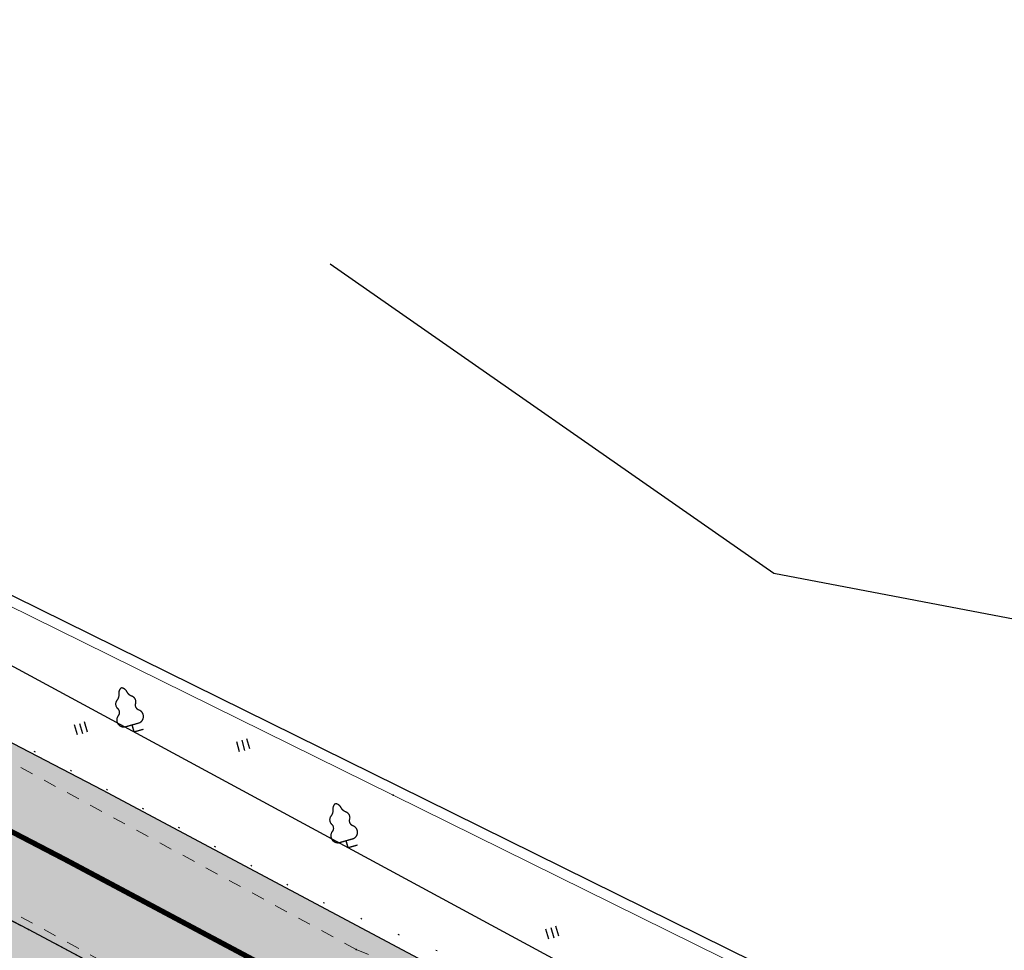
# Model space of a CAD drawing. Extents: x 4085 to 16488, y -65 to 12615.
# Tile 145 of 230: x 15254 to 15329, y 10650 to 10720. Entities that reach past the tile are written whole.
import ezdxf
from ezdxf.xclip import XClip

# ---------------------------------------------------------------- set-up
doc = ezdxf.new("R2010")
doc.units = 0
doc.header["$MEASUREMENT"] = 0
doc.header["$XCLIPFRAME"] = 0
for name, pattern in [('ACAD_ISO03W100', [30, 12, -18]), ('CONTI', [0]), ('STRIHSMALL', [1, 0.5, -0.5]), ('Д_ТРОТ_ТРУБА', [3, 1.5, -1.5]), ('Контура низ откосов  Штриховая 0.1-0.5 - - - - - - -', [0.6, 0.1, -0.5]), ('РА_КОНТУРЫ', [1.5, 0, -1.5])]:
    doc.linetypes.add(name, pattern=pattern)
doc.layers.get('0').update_dxf_attribs({"color": 250, "linetype": 'CONTI'})
for name, color, linetype in [('(013) Газ', 30, 'ИК_Газопровод -------г--------'), ('(025) Дорога', 7, 'Continuous'), ('(035) Откосы', 7, 'Continuous'), ('(036) Растительность', 7, 'Continuous'), ('(037) Контуры', 7, 'Контура низ откосов  Штриховая 0.1-0.5 - - - - - - -'), ('(038) Деревья', 7, 'Continuous'), ('(040) Ограда', 7, 'Continuous'), ('PI_TTDEFAULT', 5, 'CONTI')]:
    doc.layers.add(name, color=color, linetype=linetype)
doc.layers.add('.', color=7, linetype='Continuous', lineweight=15)
doc.layers.add('0ZG - GOR-INCE', color=5, linetype='Continuous', lineweight=15)
doc.styles.get("Standard").update_dxf_attribs({"font": 'times.ttf'})
doc.linetypes.add('ИК_Газопровод -------г--------', pattern='A,9,-0.6,["Г",Standard,S=1.199999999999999,R=0,X=0,Y=-0.6],-1.199999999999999', length=10.8)
doc.linetypes.add('ОГРАДА_ГЛИН', pattern='A,4,["|",Standard,S=0.8,R=0,X=0,Y=-0.8],0.5,["|",Standard,S=0.8,R=0,X=0,Y=-0.8],3.5', length=8)
doc.linetypes.add('ОТКОСЫ_НЕУКР', pattern='A,0.5,["|",Standard,S=1.199999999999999,R=0,X=0,Y=-1.199999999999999],1,["|",Standard,S=0.5,R=0,X=0,Y=-0.5],0.5', length=2)

# ---------------------------------------------------------------- blocks, each defined once
blk = doc.blocks.new('karagach')
at = {"const_width": 0.05}
for points in [[(-0.2773297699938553, 1.34575883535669, 0.1815668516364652), (-0.1561399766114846, 1.545714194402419, 0.3030035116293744)], [(4e-16, 1.75, 0.2460341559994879), (-0.1561399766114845, 1.545714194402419, 0.4890786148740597)], [(-4e-16, 1.75, -0.2460341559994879), (0.1561399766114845, 1.545714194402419, -0.4890786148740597)], [(0.2773297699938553, 1.34575883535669, -0.1815668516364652), (0.1561399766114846, 1.545714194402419, -0.3030035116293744)], [(-0.2773297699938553, 1.34575883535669, 0.4308529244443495), (-0.3405593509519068, 1.003729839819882, 0.5482763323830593)], [(0.2773297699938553, 1.34575883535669, -0.4308529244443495), (0.3405593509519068, 1.003729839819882, -0.5482763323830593)], [(-0.4195962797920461, 0.7458925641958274, 0.6269492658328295), (-0.2911661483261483, 0.2749118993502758, 0.7024651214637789)], [(-0.4195962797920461, 0.7458925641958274, 0.3836029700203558), (-0.3405593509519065, 1.003729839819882, 0.3529123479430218)], [(0.4195962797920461, 0.7458925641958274, -0.6269492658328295), (0.2911661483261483, 0.2749118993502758, -0.7024651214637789)], [(0.4195962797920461, 0.7458925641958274, -0.3836029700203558), (0.3405593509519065, 1.003729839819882, -0.3529123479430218)]]:
    blk.add_lwpolyline(points, format="xyb", dxfattribs=at)
for points in [[(0, 0.2749118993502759), (-0.2911661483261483, 0.2749118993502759)], [(0, 0), (0, 0.2749118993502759)], [(0, 0.2749118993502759), (0.2911661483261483, 0.2749118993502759)], [(0, 0), (0.375, 0)]]:
    blk.add_lwpolyline(points, dxfattribs=at)
blk.add_lwpolyline([(0, 0), (0, 0.2749118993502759)])
blk = doc.blocks.new('I04020')
for p, q in [((-0.8, 0), (-0.8, 1.599999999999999)), ((0, 1.599999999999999), (0, 0)), ((0.8, 0), (0.8, 1.599999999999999))]:
    blk.add_line(p, q)
blk = doc.blocks.new('DWQDWQDWQDW')
at = {"layer": '(013) Газ', "color": 253, "elevation": -293.957, "flags": 128}
blk.add_lwpolyline([(16593.83506903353, 8974.110468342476), (16588.96545963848, 8968.736761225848), (16632.98667265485, 8943.083242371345), (16704.89038168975, 8901.987053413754), (16713.49512867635, 8898.601605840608), (16716.29561868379, 8902.06056614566), (16753.91639659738, 8891.037372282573), (16792.22739751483, 8888.710553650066), (16830.89549945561, 8890.879287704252), (16830.50853180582, 8918.83143865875)], dxfattribs=at)
at = {"layer": '(025) Дорога', "color": 253, "linetype": 'Д_ТРОТ_ТРУБА', "elevation": -0.4010000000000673, "flags": 128}
blk.add_lwpolyline([(16566.95710446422, 8968.774648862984), (16581.35964468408, 8962.579843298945), (16593.92467366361, 8956.537509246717), (16606.68271899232, 8949.315799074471), (16619.4903360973, 8941.466356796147), (16632.3521543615, 8933.527680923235), (16644.7375996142, 8925.950764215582), (16657.88819308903, 8918.769131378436), (16670.94665096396, 8911.584201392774), (16683.91161958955, 8904.281972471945), (16697.34266377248, 8897.96886783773), (16711.11165083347, 8892.342929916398), (16724.9216501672, 8887.512931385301), (16739.10714151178, 8883.503847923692), (16753.61875502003, 8880.664484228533), (16784.58704305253, 8877.32039776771), (16810.58901265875, 8875.154393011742), (16851.88239628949, 8872.593959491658), (16870.9045429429, 8873.190305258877), (16896.32836116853, 8876.784183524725), (16922.73497409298, 8884.704644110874), (16937.64509330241, 8890.028293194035), (16946.15470516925, 8892.230724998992), (16961.10083296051, 8897.336424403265), (16974.97421041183, 8903.031104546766), (16988.47571634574, 8909.838002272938), (17001.44256465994, 8917.787105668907), (17014.22299669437, 8926.21469412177), (17017.81314260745, 8929.256083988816)], dxfattribs=at)
at = {"layer": '(035) Откосы', "color": 253, "linetype": 'ОТКОСЫ_НЕУКР', "ltscale": 1.5, "elevation": -0.6170000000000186, "flags": 128}
blk.add_lwpolyline([(16558.5057981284, 8947.923890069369), (16570.5046772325, 8949.724222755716, -0.07915573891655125), (16598.80300798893, 8943.871106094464), (16621.18356835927, 8930.898729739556, 0.02194457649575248), (16680.95001576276, 8895.046507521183, 0.0148987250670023), (16724.03171714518, 8878.684308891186), (16739.45308839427, 8875.20530978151)], format="xyb", dxfattribs=at)
at = {"layer": '(037) Контуры', "color": 253, "linetype": 'РА_КОНТУРЫ', "elevation": -0.08299999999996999, "flags": 128}
blk.add_lwpolyline([(16706.22616431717, 8901.46150373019), (16681.79908186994, 8912.50398653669), (16644.33768582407, 8933.39185279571), (16631.16845834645, 8941.231427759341), (16629.11724596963, 8942.433371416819), (16630.20438717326, 8945.342606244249), (16634.77585827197, 8945.563294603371)], dxfattribs=at)
at = {"layer": '(040) Ограда', "color": 253, "linetype": 'ОГРАДА_ГЛИН', "ltscale": 0.5, "elevation": -0.08299999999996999, "flags": 128}
blk.add_lwpolyline([(16638.84357138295, 8952.478358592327), (16634.09116739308, 8943.390887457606), (16685.11549890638, 8916.714292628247), (16707.7788689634, 8904.853836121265)], dxfattribs=at)
at = {"color": 253, "linetype": 'STRIHSMALL'}
for points, elevation in [([(16554.28483647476, 8974.483620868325), (16576.40615039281, 8964.951766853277), (16623.02090019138, 8939.52994657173), (16681.32542997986, 8905.920565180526)], -0.3090000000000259), ([(16683.38293585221, 8910.534855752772), (16628.14926993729, 8942.182328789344)], -0.1080000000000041), ([(16683.38293585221, 8910.534855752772), (16713.86271344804, 8896.817288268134), (16737.53588446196, 8889.268521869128), (16798.08475644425, 8881.262483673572), (16829.05295367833, 8879.045837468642), (16831.14934190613, 8881.717680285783), (16831.25646008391, 8899.907069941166), (16831.3587894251, 8917.283282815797)], -0.1080000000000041)]:
    blk.add_lwpolyline(points, dxfattribs=dict(at, elevation=elevation))
at = {"color": 253, "linetype": 'Continuous', "elevation": -0.08299999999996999}
blk.add_lwpolyline([(16638.48911539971, 8952.663725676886), (16633.55132377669, 8943.221759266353), (16684.93017111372, 8916.359816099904), (16707.59339910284, 8904.499433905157)], dxfattribs=at)
at = {"color": 253, "linetype": 'Continuous', "elevation": -0.6170000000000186}
for points in [[(16558.80255977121, 8945.946029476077), (16570.6070005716, 8947.717188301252, -0.07815532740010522), (16597.94249155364, 8942.058203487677), (16620.12967143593, 8929.197915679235, 0.02195865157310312), (16680.08866086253, 8893.238522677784, 0.01496813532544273), (16723.48298193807, 8876.757839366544), (16750.88513959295, 8870.57602320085), (16790.77832134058, 8867.279309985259), (16872.31370058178, 8863.893621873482), (16895.15054692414, 8864.321306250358), (16944.32124811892, 8880.133131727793), (16994.43535242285, 8899.563749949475), (17012.77464116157, 8910.375999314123), (17023.26825659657, 8917.9292242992)], [(16562.18063359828, 8941.934712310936), (16579.37002182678, 8942.908548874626), (16596.98241794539, 8939.147166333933), (16618.54894594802, 8926.646625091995, 0.02197958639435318), (16678.79663357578, 8890.526571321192, 0.01507167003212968), (16722.66014219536, 8873.868075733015), (16750.42929275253, 8867.603467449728), (16790.58345219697, 8864.285187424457, 0.01330051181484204), (16847.98186172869, 8863.082048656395), (16895.37651316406, 8862.057228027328), (16949.57757229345, 8880.2725550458, 0.04650476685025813), (16996.14201924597, 8896.840733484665), (17017.23438593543, 8907.707821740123), (17025.51246180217, 8912.472396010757)]]:
    blk.add_lwpolyline(points, format="xyb", dxfattribs=at)
at = {"layer": 'PI_TTDEFAULT', "color": 253}
for p in [(16684.93017111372, 8916.359816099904, -0.1979999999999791), (16670.94665096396, 8911.584201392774, -0.2770000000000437), (16683.38293585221, 8910.534855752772, -0.1080000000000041)]:
    blk.add_point(p, dxfattribs=at)
at = {"layer": '(036) Растительность', "color": 253, "linetype": 'Continuous', "extrusion": (-0.01063456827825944, -0.002758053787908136, 0.9999396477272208), "xscale": 0.25, "yscale": 0.25, "zscale": 0.25, "rotation": 14.53837778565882}
for p in [(16669.1011424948, 8917.649430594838, -495.8524575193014), (16675.24962523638, 8916.860972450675, -495.915673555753), (16686.83315994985, 8909.464691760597, -496.0184679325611)]:
    blk.add_blockref('I04020', p, dxfattribs=at)
at = {"layer": '(038) Деревья', "color": 253, "linetype": 'Continuous', "extrusion": (-0.01063456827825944, -0.002758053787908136, 0.9999396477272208), "rotation": 14.53837778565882}
for p in [(16671.06170893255, 8917.662271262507, -495.8711466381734), (16679.09421198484, 8913.070858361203, -495.943910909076)]:
    blk.add_blockref('karagach', p, dxfattribs=at)
blk = doc.blocks.new('A$C10aa157c')
at = {"layer": '.', "linetype": 'Continuous', "lineweight": 30}
h = blk.add_hatch(color=250, dxfattribs=at)
h.dxf.hatch_style = 1
h.set_gradient(color1=(51, 51, 51), color2=(51, 51, 51), one_color=1, tint=0.2000000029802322)
h.paths.add_polyline_path([(126.3564412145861, 68.20969362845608), (126.3564412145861, 60.14543646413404), (119.190363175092, 53.78011422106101), (110.3653580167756, 45.94123759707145), (106.847521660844, 42.81649322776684), (94.26823584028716, 34.09151423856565), (81.49136426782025, 25.8405171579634), (68.1531967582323, 18.71887362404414), (54.41717788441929, 12.70042121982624), (39.59489175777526, 7.245631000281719), (31.13926828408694, 4.844249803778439), (16.35809187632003, -0.8275857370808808), (-9.85552003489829, -9.365117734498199), (-35.18806824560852, -13.55421015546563), (-54.19099913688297, -14.59647169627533), (-95.5330705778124, -13.00509478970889), (-121.5786835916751, -11.4494461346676), (-152.6168759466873, -8.83250263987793), (-167.191083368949, -6.334225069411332), (-181.4666888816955, -2.658901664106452), (-195.3861565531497, 1.845916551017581), (-209.283288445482, 7.147417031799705), (-222.8586848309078, 13.14382019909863), (-235.9913293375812, 20.1400053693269), (-249.2146866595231, 27.01673148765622), (-262.5300769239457, 33.8880007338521), (-275.0897990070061, 41.17238829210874), (-288.1342465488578, 48.80726432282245), (-301.1224152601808, 56.35420234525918), (-314.0463051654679, 63.27474337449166), (-326.7495747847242, 69.02075895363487), (-341.2934258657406, 74.8761134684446), (-369.0938269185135, 86.0685550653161), (-366.8530132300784, 91.63441115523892), (-339.0526121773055, 80.44196955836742), (-324.3917479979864, 74.53950556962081), (-311.3907699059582, 68.65882879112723), (-298.1981247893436, 61.59437354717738), (-285.1116180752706, 53.99029499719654), (-272.0692668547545, 46.35664593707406), (-259.6474788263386, 39.15225737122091), (-246.4547890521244, 32.34430644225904), (-233.1965844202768, 25.44945819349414), (-220.2324603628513, 18.54304932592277), (-207.0003452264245, 12.69827729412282), (-193.3918239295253, 7.506876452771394), (-179.793426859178, 3.105967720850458), (-165.9341270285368, -0.4621757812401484), (-151.8565753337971, -2.875317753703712), (-121.1477076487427, -5.464494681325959), (-95.23877946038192, -7.011979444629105), (-54.24000764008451, -8.590141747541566), (-35.84375756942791, -7.581155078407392), (-11.28211946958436, -3.519543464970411), (14.35296780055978, 4.829568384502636), (29.24111810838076, 10.54245196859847), (37.73652797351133, 12.955132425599), (52.17507667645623, 18.26870238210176), (65.53231555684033, 24.12119189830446), (78.44565693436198, 31.01600815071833), (90.93007085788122, 39.07814309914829), (103.1321093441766, 47.54146374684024), (106.3807575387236, 50.42709972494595), (115.20576269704, 58.26597634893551), (120.3564412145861, 62.84110494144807), (120.3564412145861, 68.20969362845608)])
at = {"linetype": 'Continuous'}
h = blk.add_hatch(color=256, dxfattribs=at)
h.dxf.hatch_style = 1
h.set_gradient(color1=(196, 196, 196), color2=(179, 179, 179), one_color=1, tint=0.699999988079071, name='SPHERICAL')
edge = h.paths.add_edge_path()
edge.add_line((-329.6939609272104, -123.8959480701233), (-413.5123903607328, -4.99904155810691))
edge.add_line((-413.5123903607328, -4.99904155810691), (-355.7886663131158, 33.28476060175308))
edge.add_line((-355.7886663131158, 33.28476060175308), (-335.031477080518, 75.58643090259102))
edge.add_line((-335.031477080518, 75.58643090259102), (-290.265852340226, 52.29770563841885))
edge.add_arc((-35.22096130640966, 435.710675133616), 460.4925641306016, 236.3682958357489, 253.1961533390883)
edge.add_arc((23.16678665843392, 1743.610821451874), 1759.185429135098, 263.7500878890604, 266.8247429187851)
edge.add_line((-74.2750708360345, -12.87386635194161), (-37.8087558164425, -12.38197344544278))
edge.add_line((-37.8087558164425, -12.38197344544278), (-8.681647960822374, -7.258780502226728))
edge.add_line((-8.681647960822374, -7.258780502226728), (21.71312455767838, 1.674478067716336))
edge.add_line((21.71312455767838, 1.674478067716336), (73.82824807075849, 22.10592837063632))
edge.add_line((73.82824807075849, 22.10592837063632), (122.4104008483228, 60.65294329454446))
edge.add_line((122.4104008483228, 60.65294329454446), (125.2745590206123, 27.75500045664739))
edge.add_line((125.2745590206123, 27.75500045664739), (114.748125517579, 2.379272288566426))
edge.add_line((114.748125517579, 2.379272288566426), (116.6623456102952, -0.02417328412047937))
edge.add_line((116.6623456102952, -0.02417328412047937), (116.2891382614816, -3.732436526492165))
edge.add_line((116.2891382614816, -3.732436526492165), (111.2584338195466, -27.65741119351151))
edge.add_line((111.2584338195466, -27.65741119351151), (112.8600939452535, -27.92515144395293))
edge.add_line((112.8600939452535, -27.92515144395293), (106.1017429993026, -65.58583641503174))
edge.add_line((106.1017429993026, -65.58583641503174), (101.2804055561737, -90.48027766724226))
edge.add_line((101.2804055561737, -90.48027766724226), (98.81490888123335, -96.13533966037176))
edge.add_line((98.81490888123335, -96.13533966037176), (53.13542081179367, -97.30507864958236))
edge.add_line((53.13542081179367, -97.30507864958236), (30.09047449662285, -97.89520286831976))
edge.add_line((30.09047449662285, -97.89520286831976), (12.28662535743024, -98.29843708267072))
edge.add_line((12.28662535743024, -98.29843708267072), (-62.51886126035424, -99.99268484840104))
edge.add_line((-62.51886126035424, -99.99268484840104), (-93.46711186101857, -101.1777100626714))
edge.add_line((-93.46711186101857, -101.1777100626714), (-93.73522817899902, -109.8933634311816))
edge.add_line((-93.73522817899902, -109.8933634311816), (-152.9130991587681, -112.2181400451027))
edge.add_line((-152.9130991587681, -112.2181400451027), (-153.085833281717, -120.2735644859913))
edge.add_line((-153.085833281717, -120.2735644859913), (-196.6151896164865, -120.663996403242))
edge.add_line((-196.6151896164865, -120.663996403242), (-196.010272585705, -100.2536491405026))
edge.add_line((-196.010272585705, -100.2536491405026), (-236.8828322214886, -97.89520286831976))
edge.add_line((-236.8828322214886, -97.89520286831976), (-266.6043384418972, -99.72434434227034))
edge.add_line((-266.6043384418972, -99.72434434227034), (-280.8519175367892, -100.7559259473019))
edge.add_line((-280.8519175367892, -100.7559259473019), (-292.7545044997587, -102.6790545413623))
edge.add_line((-292.7545044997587, -102.6790545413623), (-308.6164820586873, -109.5958216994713))
edge.add_line((-308.6164820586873, -109.5958216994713), (-329.6939609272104, -123.8959480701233))
blk.add_lwpolyline([(-373.7944340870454, 108.5221690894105), (-373.7944340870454, 37.87383067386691), (-338.7973859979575, -11.84971716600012), (-296.1668647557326, 12.1688909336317), (-278.1502265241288, 12.66864525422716), (-222.2923186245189, -17.35473897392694), (-192.3131233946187, -27.41567740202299), (-152.841873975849, -36.13979106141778), (-88.61392933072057, -37.22940865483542), (-24.38736609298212, -36.59652979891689), (-4.075459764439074, -35.34637554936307), (26.99026940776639, -25.76186857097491), (74.74103602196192, -7.278631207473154), (109.4043596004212, 7.298652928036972), (135.566190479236, 19.46775833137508), (110.1840137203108, 64.19822788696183), (9.488295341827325, 20.69822151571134), (-104.2532370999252, 13.96907995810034), (-207.6545405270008, 33.67587202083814), (-251.5703695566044, 64.2554686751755), (-301.8282399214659, 93.33502415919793), (-373.7944340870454, 108.5221690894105)], dxfattribs=at)
at = {"linetype": 'Continuous', "elevation": -1.620999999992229}
for points in [[(-195.3861565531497, 1.845916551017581), (-209.283288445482, 7.147417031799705), (-222.8586848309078, 13.14382019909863), (-235.9913293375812, 20.1400053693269), (-249.2146866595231, 27.01673148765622), (-262.5300769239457, 33.8880007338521), (-275.0897990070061, 41.17238829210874), (-288.1342465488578, 48.80726432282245)], [(-285.1116180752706, 53.99029499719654), (-272.0692668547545, 46.35664593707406), (-259.6474788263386, 39.15225737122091), (-246.4547890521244, 32.34430644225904), (-233.1965844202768, 25.44945819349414), (-220.2324603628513, 18.54304932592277), (-207.0003452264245, 12.69827729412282), (-193.3918239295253, 7.506876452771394)]]:
    blk.add_lwpolyline(points, dxfattribs=at)
at = {"color": 7, "linetype": 'ACAD_ISO03W100', "ltscale": 0.2, "true_color": 0xffffff, "const_width": 0.2, "elevation": -1.620999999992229}
blk.add_lwpolyline([(-367.9734200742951, 88.8514831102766), (-340.1730190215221, 77.6590415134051), (-325.5706613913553, 71.78013226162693), (-312.7185375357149, 65.96678608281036), (-299.6602700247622, 58.97428794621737), (-286.6229323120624, 51.39877966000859), (-273.5795329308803, 43.76451711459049), (-261.0887778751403, 36.5201290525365), (-247.8347378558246, 29.68051896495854), (-234.593956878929, 22.79473178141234), (-221.5455725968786, 15.84343476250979), (-208.1418168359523, 9.922847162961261), (-194.3889902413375, 4.676396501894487), (-180.6300578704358, 0.2235330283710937), (-166.5626051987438, -3.398200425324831), (-152.2367256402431, -5.853910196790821), (-121.3631956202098, -8.456970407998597), (-95.38592501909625, -10.00853711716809), (-54.21550338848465, -11.59330672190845), (-35.51591290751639, -10.56768261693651), (-10.56881975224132, -6.442330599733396)], dxfattribs=at)
at = {"layer": '0ZG - GOR-INCE', "linetype": 'Continuous', "rotation": 1.343740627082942}
blk.add_blockref('DWQDWQDWQDW', (-16693.37190173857, -9279.936333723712, -1.219999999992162), dxfattribs=at)

msp = doc.modelspace()

# ---------------------------------------------------------------- block references
at = {"linetype": 'Continuous'}
ref = msp.add_blockref('A$C10aa157c', (15727.08899905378, 10610.84620519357, 2.267999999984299), dxfattribs=dict(at, xscale=2, yscale=2, zscale=2))
XClip(ref).set_block_clipping_path([(-373.7944340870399, 108.52216908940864), (-301.8282399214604, 93.33502415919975), (-251.57036955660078, 64.25546867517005), (-207.6545405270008, 33.67587202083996), (-104.25323709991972, 13.969079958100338), (9.488295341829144, 20.69822151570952), (110.18401372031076, 64.19822788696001), (135.5661904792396, 19.467758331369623), (74.7410360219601, -7.278631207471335), (26.99026940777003, -25.76186857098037), (-4.075459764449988, -35.34637554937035), (-88.61392933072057, -37.22940865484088), (-152.84187397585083, -36.1397910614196), (-192.31312339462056, -27.415677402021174), (-222.2923186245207, -17.35473897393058), (-278.15022652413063, 12.668645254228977), (-296.17026621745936, 12.384943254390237), (-338.7973859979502, -11.849717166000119), (-373.7944340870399, 37.873830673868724)])

doc.saveas('drawing.dxf')
